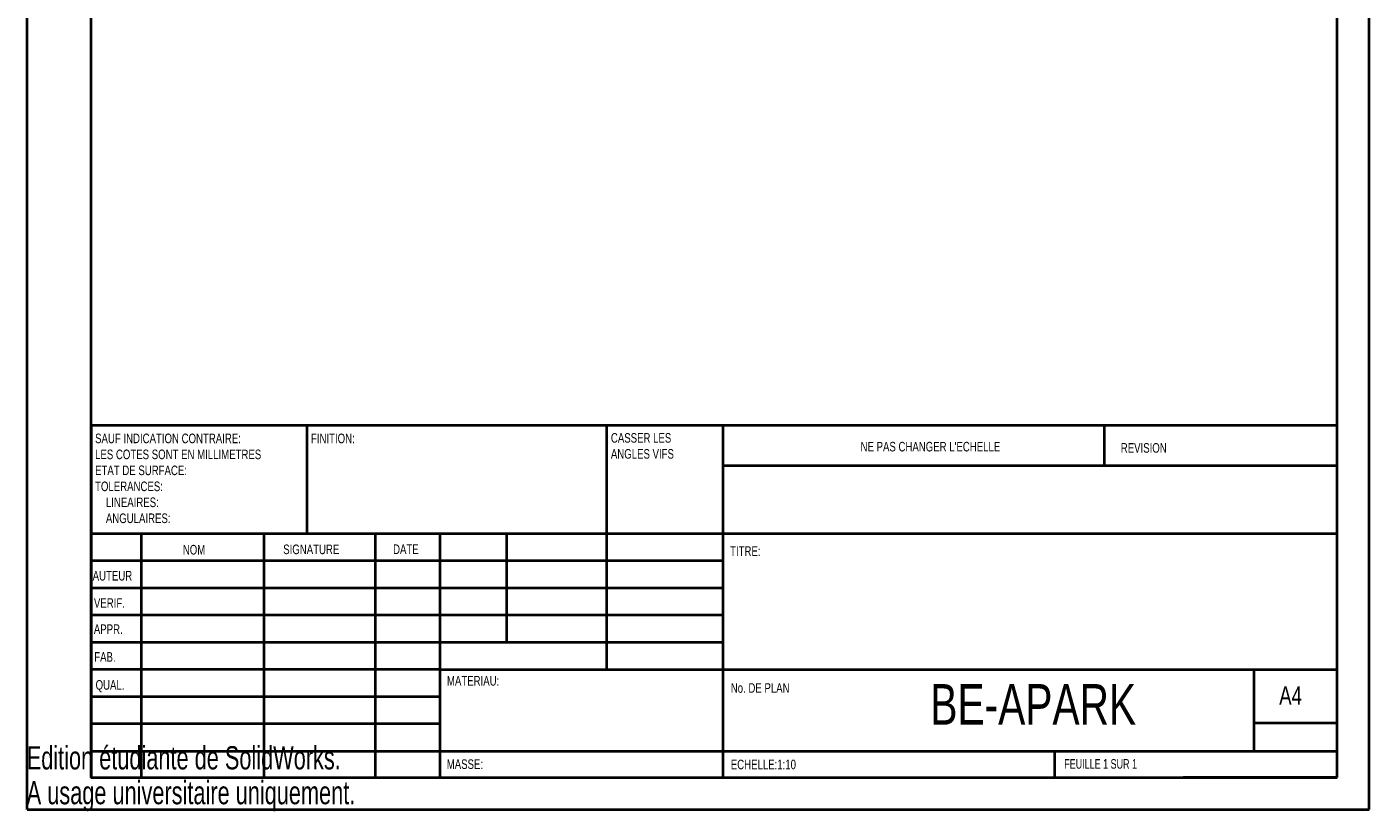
# Model space of a CAD drawing. Header units: millimetres. Extents: x 0 to 210, y 0 to 297.
# Tile 1 of 10: x 0 to 210, y 0 to 123. Entities that reach past the tile are written whole.
import ezdxf

# ---------------------------------------------------------------- set-up
doc = ezdxf.new("R2010")
doc.units = ezdxf.units.MM
doc.styles.add('SLDTEXTSTYLE0', font='TXT', dxfattribs={"width": 0.75})
doc.styles.add('SLDTEXTSTYLE1', font='TXT', dxfattribs={"width": 0.7})

# ---------------------------------------------------------------- blocks, each defined once
blk = doc.blocks.new('SW_NOTE_0')
at = {"color": 0, "linetype": 'Continuous', "lineweight": 0, "char_height": 1.5, "attachment_point": 1, "style": 'SLDTEXTSTYLE0'}
for s, insert in [('CASSER LES', (0, 1.93)), ('ANGLES VIFS', (0, -0.57))]:
    blk.add_mtext(s, dxfattribs=dict(at, insert=insert))
blk = doc.blocks.new('SW_NOTE_1')
at = {"color": 0, "linetype": 'Continuous', "lineweight": 0, "char_height": 1.5, "attachment_point": 1, "style": 'SLDTEXTSTYLE0'}
for s, insert in [('SAUF INDICATION CONTRAIRE:', (0, 1.93)), ('LES COTES SONT EN MILLIMETRES', (0, -0.57)), ('ETAT DE SURFACE:', (0, -3.07)), ('TOLERANCES:', (0, -5.57)), ('LINEAIRES:', (1.69, -8.07)), ('ANGULAIRES:', (1.69, -10.57))]:
    blk.add_mtext(s, dxfattribs=dict(at, insert=insert))

msp = doc.modelspace()

# ---------------------------------------------------------------- linework, layer by layer
at = {"color": 7, "linetype": 'Continuous', "lineweight": 40}
for p, q in [((0.08, 0.21), (0.08, 297.21)), ((210.08, 0.21), (210.08, 297.21)), ((10.08, 5.21), (10.08, 292.21)), ((205.08, 5.21), (205.08, 292.21)), ((10.11, 60.37), (205.08, 60.37)), ((10.11, 60.37), (10.11, 5.12)), ((43.91, 43.37), (43.91, 60.37)), ((90.71, 60.37), (90.71, 22.12)), ((108.91, 60.37), (108.91, 5.12)), ((168.68, 54.09), (168.68, 60.46)), ((205.08, 54), (108.91, 54)), ((205.08, 43.37), (10.11, 43.37)), ((17.91, 43.37), (17.91, 5.12)), ((37.1, 43.37), (37.1, 5.12)), ((54.51, 43.37), (54.51, 5.12)), ((64.71, 5.12), (64.71, 43.37)), ((75.11, 26.37), (75.11, 43.37)), ((108.91, 39.12), (10.11, 39.12)), ((108.91, 34.87), (10.11, 34.87)), ((108.91, 30.62), (10.11, 30.62)), ((108.91, 26.37), (10.11, 26.37)), ((64.71, 22.12), (10.11, 22.12)), ((64.71, 22.12), (205.08, 22.12)), ((192.08, 9.46), (192.08, 22.21)), ((64.71, 17.87), (10.11, 17.87)), ((64.71, 13.62), (10.11, 13.62)), ((205.08, 13.71), (192.08, 13.71)), ((10.11, 9.37), (205.08, 9.37)), ((160.88, 5.21), (160.88, 9.46)), ((10.08, 5.21), (205.08, 5.21)), ((205.08, 5.21), (180.99, 5.21)), ((0.08, 0.21), (210.08, 0.21))]:
    msp.add_line(p, q, dxfattribs=at)

# ---------------------------------------------------------------- block references
at = {"color": 7, "linetype": 'Continuous', "lineweight": 0}
for name, p in [('SW_NOTE_1', (10.7, 57.11)), ('SW_NOTE_0', (91.42, 57.19))]:
    msp.add_blockref(name, p, dxfattribs=at)

# ---------------------------------------------------------------- texts
for s, insert, char_height, attachment_point, style in [('FINITION:', (44.48, 59.04), 1.5, 1, 'SLDTEXTSTYLE0'), ("NE PAS CHANGER L'ECHELLE", (130.49, 57.75), 1.5, 1, 'SLDTEXTSTYLE0'), ('REVISION', (171.21, 57.55), 1.5, 1, 'SLDTEXTSTYLE0'), ('NOM', (24.43, 41.62), 1.5, 1, 'SLDTEXTSTYLE0'), ('SIGNATURE', (40.14, 41.68), 1.5, 1, 'SLDTEXTSTYLE0'), ('DATE', (57.33, 41.7), 1.5, 1, 'SLDTEXTSTYLE0'), ('TITRE:', (110.07, 41.4), 1.5, 1, 'SLDTEXTSTYLE0'), ('AUTEUR', (10.32, 37.55), 1.5, 1, 'SLDTEXTSTYLE0'), ('VERIF.', (10.52, 33.28), 1.5, 1, 'SLDTEXTSTYLE0'), ('APPR.', (10.51, 29.19), 1.5, 1, 'SLDTEXTSTYLE0'), ('FAB.', (10.57, 24.85), 1.5, 1, 'SLDTEXTSTYLE0'), ('MATERIAU:', (65.76, 21.11), 1.5, 1, 'SLDTEXTSTYLE0'), ('QUAL.', (10.78, 20.47), 1.5, 1, 'SLDTEXTSTYLE0'), ('No. DE PLAN', (110.18, 19.99), 1.5, 1, 'SLDTEXTSTYLE0'), ('BE-APARK', (157.51, 19.85), 6.35, 2, 'SLDTEXTSTYLE0'), ('A4', (196, 19.52), 2.91, 1, 'SLDTEXTSTYLE0'), ('MASSE:', (65.73, 8.07), 1.499, 1, 'SLDTEXTSTYLE0'), ('ECHELLE:1:10', (110.18, 8.02), 1.5, 1, 'SLDTEXTSTYLE0'), ('FEUILLE 1 SUR 1', (162.36, 8.11), 1.5, 1, 'SLDTEXTSTYLE1')]:
    msp.add_mtext(s, dxfattribs=dict(at, insert=insert, char_height=char_height, attachment_point=attachment_point, style=style))
at = {"color": 7, "linetype": 'Continuous', "char_height": 3.633, "attachment_point": 1, "style": 'SLDTEXTSTYLE1'}
for s, insert in [('Edition étudiante de SolidWorks.', (0, 10.13)), ('A usage universitaire uniquement.', (0, 4.68))]:
    msp.add_mtext(s, dxfattribs=dict(at, insert=insert))

doc.saveas('drawing.dxf')
